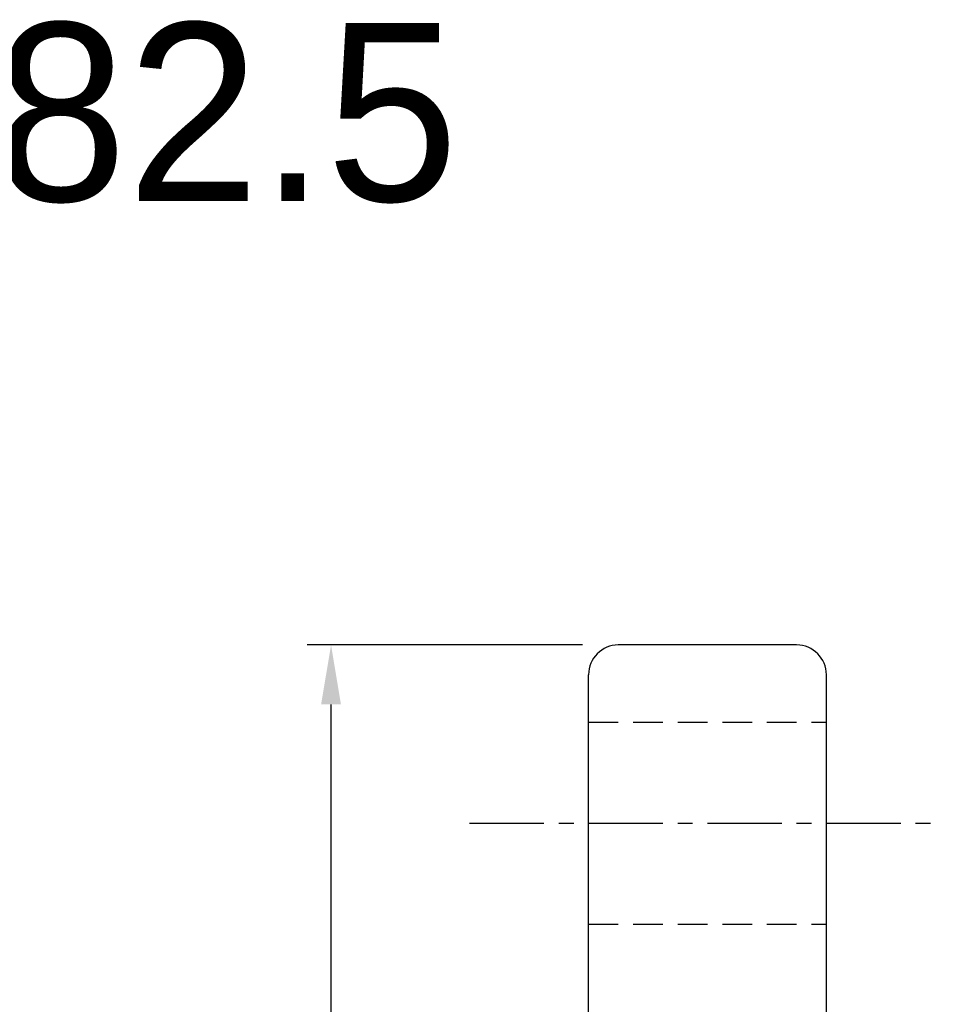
# Model space of a CAD drawing. Header units: millimetres. Extents: x 14 to 138, y 27 to 152.
# Tile 51 of 51: x 55 to 70, y 55 to 72. Entities that reach past the tile are written whole.
import ezdxf

# ---------------------------------------------------------------- set-up
doc = ezdxf.new("R2010")
doc.units = ezdxf.units.MM
doc.header["$MEASUREMENT"] = 0
doc.header["$PDMODE"] = 2
doc.linetypes.add('CENTER', pattern=[2, 1.25, -0.25, 0.25, -0.25])
doc.linetypes.add('DASHED', pattern=[0.75, 0.5, -0.25])
doc.layers.get('DEFPOINTS').update_dxf_attribs({"linetype": 'CONTINUOUS'})
for name, color, linetype in [('CL', 1, 'CENTER'), ('DIM', 4, 'CONTINUOUS'), ('HID', 2, 'DASHED'), ('OUT', 3, 'CONTINUOUS')]:
    doc.layers.add(name, color=color, linetype=linetype)
doc.styles.add('DIM-7', font='SIMPLEX.shx', dxfattribs={"width": 0.7, "bigfont": 'chineset.shx'})
doc.dimstyles.new('CNS', dxfattribs={"dimtxt": 3.5, "dimasz": 2.5, "dimexe": 1, "dimexo": 1.5, "dimgap": 0.09, "dimtad": 0, "dimdsep": 46, "dimtxsty": 'DIM-7', "dimcen": 0.09, "dimclrd": 1, "dimclre": 1, "dimclrt": 4, "dimadec": 0, "dimazin": 0, "dimtfac": 1, "dimtix": 1, "dimtmove": 2, "dimatfit": 3, "dimfxl": 1, "dimtvp": 0.971429, "dimtolj": 1, "dimarcsym": 0})

# ---------------------------------------------------------------- blocks, each defined once
blk = doc.blocks.new('*D5')
at = {"layer": 'DEFPOINTS', "color": 0, "linetype": 'Continuous', "transparency": 16777216}
for p in [(60.018, 61.373), (64.849, 61.373), (64.849, 32.373)]:
    blk.add_point(p, dxfattribs=at)
at = {"layer": 'DIM', "color": 7, "linetype": 'Continuous', "lineweight": -2, "transparency": 16777216}
for p, q in [((64.249, 61.373), (59.618, 61.373)), ((60.018, 33.373), (60.018, 60.373)), ((64.249, 32.373), (59.618, 32.373))]:
    blk.add_line(p, q, dxfattribs=at)
at = {"layer": 'DIM', "color": 7, "linetype": 'Continuous', "transparency": 16777216}
for points in [[(59.851, 60.373), (60.185, 60.373), (60.018, 61.373)], [(59.851, 33.373), (60.185, 33.373), (60.018, 32.373)]]:
    blk.add_solid(points, dxfattribs=at)
at = {"layer": 'DIM', "color": 7, "linetype": 'Continuous', "transparency": 16777216, "insert": (58.998, 46.873), "char_height": 1.4, "attachment_point": 5, "rotation": 90, "style": 'DIM-7'}
blk.add_mtext('\\A1;%%C29', dxfattribs=at)

msp = doc.modelspace()

# ---------------------------------------------------------------- linework, layer by layer
at = {"layer": 'CL', "color": 7}
msp.add_line((62.3494, 58.3727), (70.3494, 58.3727), dxfattribs=at)
at = {"layer": 'HID', "color": 7}
for p, q in [((64.3494, 60.0727), (68.3494, 60.0727)), ((64.3494, 56.6727), (68.3494, 56.6727))]:
    msp.add_line(p, q, dxfattribs=at)
at = {"layer": 'OUT', "color": 7}
for p, q in [((67.8494, 61.3727), (64.8494, 61.3727)), ((64.3494, 32.8727), (64.3494, 60.8727)), ((68.3494, 32.8727), (68.3494, 60.8727))]:
    msp.add_line(p, q, dxfattribs=at)
for centre, start, end in [((64.8494, 60.8727), 90, 180), ((67.8494, 60.8727), 0, 90)]:
    msp.add_arc(centre, 0.5, start, end, dxfattribs=at)

# ---------------------------------------------------------------- texts
at = {"layer": 'DIM', "color": 7, "linetype": 'Continuous', "insert": (42.0908, 71.8445), "char_height": 3, "width": 92.025636, "attachment_point": 1}
msp.add_mtext('SFK0082.5', dxfattribs=at)

# ---------------------------------------------------------------- dimensions: what is measured, and where the dimension line sits
at = {"layer": 'DIM', "color": 7, "linetype": 'Continuous'}
dim = msp.add_linear_dim(base=(60.0179, 61.3727), p1=(64.8494, 32.3727), p2=(64.8494, 61.3727), angle=90, text='%%C<>', dimstyle='CNS', override={"dimscale": 0.4, "dimgap": 0.8, "dimtad": 1, "dimdec": 3, "dimclrd": 7, "dimclre": 7, "dimclrt": 7, "dimadec": 2, "dimazin": 2, "dimtdec": 3, "dimtmove": 1}, dxfattribs=at)
dim.commit()
dim.dimension.update_dxf_attribs({"geometry": '*D5', "text_midpoint": (58.9979, 46.8727)})

doc.saveas('drawing.dxf')
